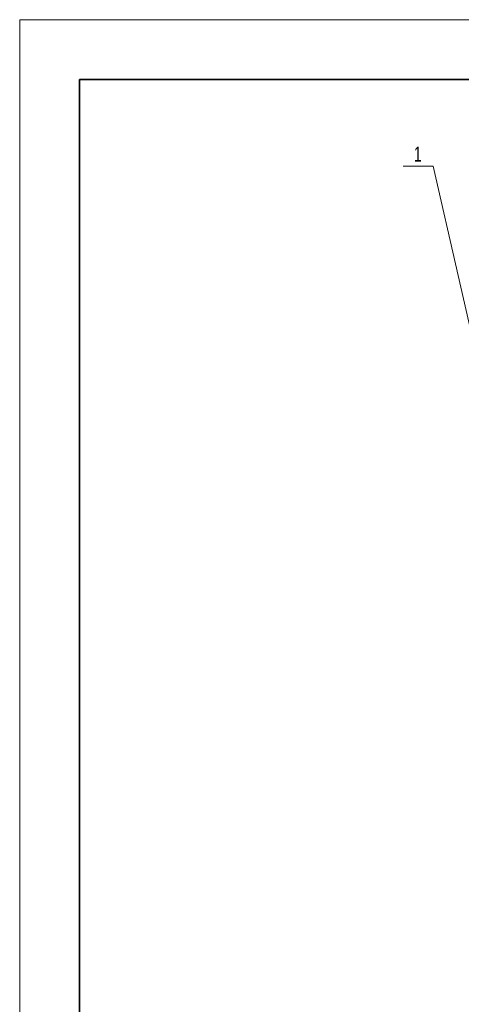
# Model space of a CAD drawing. Header units: millimetres. Extents: x -3920 to 13915, y -406 to 12209.
# Tile 10 of 88: x -3920 to -1706, y 7275 to 12209. Entities that reach past the tile are written whole.
import ezdxf

# ---------------------------------------------------------------- set-up
doc = ezdxf.new("R2010")
doc.units = ezdxf.units.MM
doc.layers.add('粗实线层', color=7, linetype='Continuous', lineweight=35)
doc.layers.add('细实线层', color=7, linetype='Continuous', lineweight=18)
doc.styles.add('标准', font='txt', dxfattribs={"width": 0.667})

# ---------------------------------------------------------------- blocks, each defined once
blk = doc.blocks.new('$CAXA_FRAME_13B17AC1$')
at = {"layer": '粗实线层'}
for p, q in [((-574.5, 400.5), (-574.5, -400.5)), ((574.5, 400.5), (-574.5, 400.5))]:
    blk.add_line(p, q, dxfattribs=at)
at = {"layer": '细实线层'}
for p, q in [((594.5, 420.5), (-594.5, 420.5)), ((-594.5, 420.5), (-594.5, -420.5))]:
    blk.add_line(p, q, dxfattribs=at)
blk = doc.blocks.new('*X5')
at = {"layer": '细实线层', "lineweight": 18}
h = blk.add_hatch(color=0, dxfattribs=at)
edge = h.paths.add_edge_path(flags=0)
edge.add_arc((0, 0), 7.5, 0, 360)
at = {"layer": '细实线层', "color": 0}
for p, q in [((-401.4, 1759.8), (-551.4, 1759.8)), ((0, 0), (-401.4, 1759.8))]:
    blk.add_line(p, q, dxfattribs=at)
at = {"layer": '细实线层', "color": 0, "lineweight": 18, "insert": (-476.4, 1782.3), "char_height": 75, "width": 255, "attachment_point": 8, "line_spacing_factor": 1.15057, "style": '标准'}
blk.add_mtext('\\T1.1;1', dxfattribs=at)

msp = doc.modelspace()

# ---------------------------------------------------------------- block references
at = {"layer": '粗实线层', "xscale": 15, "yscale": 15, "zscale": 15}
msp.add_blockref('$CAXA_FRAME_13B17AC1$', (4997.076, 5901.201), dxfattribs=at)
at = {"layer": '细实线层'}
msp.add_blockref('*X5', (-1446.065, 9715.603), dxfattribs=at)

doc.saveas('drawing.dxf')
